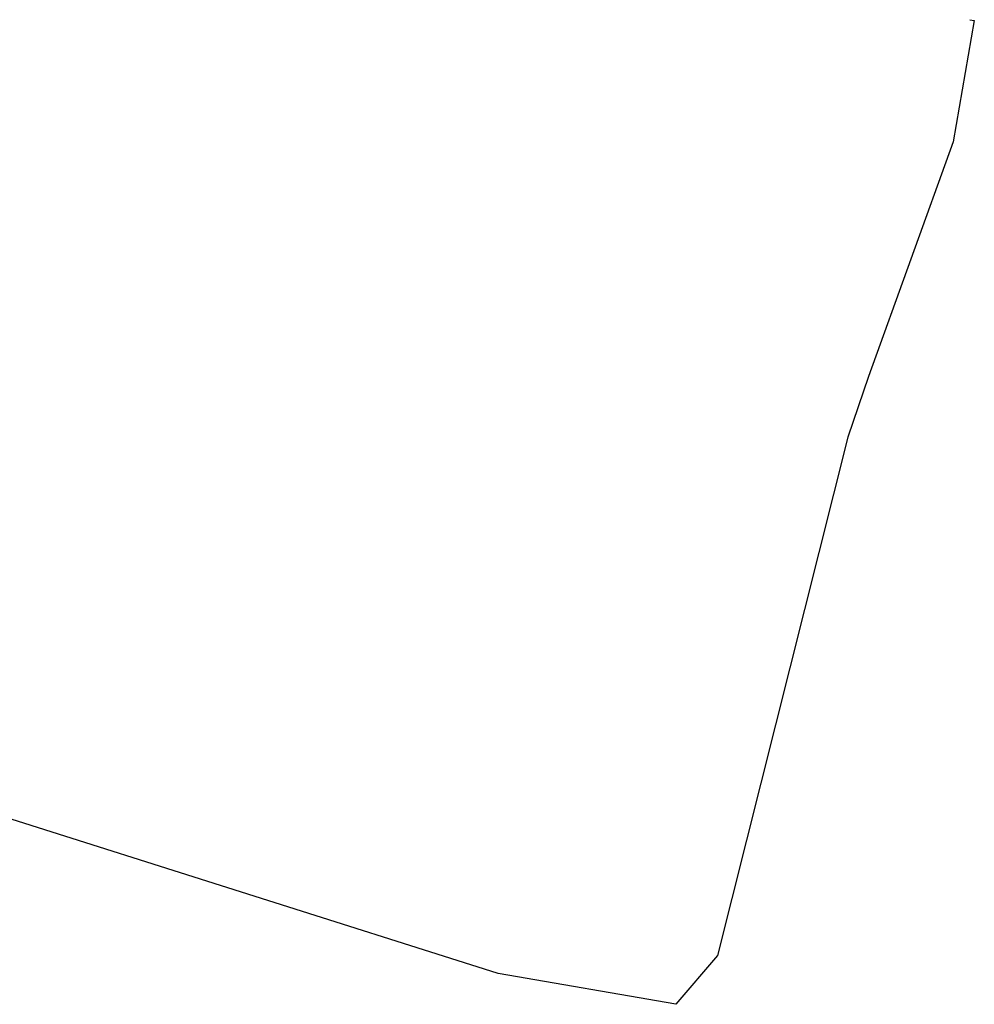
# Model space of a CAD drawing. Extents: x 1945528 to 1977779, y 1674768 to 1697044.
# Tile 20 of 23: x 1967015 to 1967755, y 1679793 to 1680557. Entities that reach past the tile are written whole.
import ezdxf

# ---------------------------------------------------------------- set-up
doc = ezdxf.new("R2010")
doc.units = 0
doc.header["$MEASUREMENT"] = 0
doc.linetypes.add('4001', pattern=[0])
doc.layers.add('area', color=6, linetype='Continuous', plot=False)
doc.layers.add('UZ_ENERGIA', color=10, linetype='Continuous')

# ---------------------------------------------------------------- blocks, each defined once
blk = doc.blocks.new('soc mdcp')
at = {"layer": 'UZ_ENERGIA', "color": 1, "linetype": '4001'}
for p, q in [((73.36, -44.33, 151.529), (73.196, -45.272, 151.532)), ((73.325, -44.324), (73.36, -44.33)), ((73.196, -45.272, 151.532), (72.54, -47.09, 151.472)), ((72.54, -47.09, 151.472), (72.38, -47.56, 151.333)), ((72.38, -47.56, 151.333), (71.37, -51.58, 151.454)), ((69.67, -51.72, 151.497), (65.12, -50.28, 151.643)), ((71.37, -51.58, 151.454), (71.046, -51.959, 151.522)), ((71.046, -51.959, 151.522), (69.67, -51.72, 151.497))]:
    blk.add_line(p, q, dxfattribs=at)

msp = doc.modelspace()

# ---------------------------------------------------------------- block references
at = {"layer": 'area', "xscale": 100, "yscale": 100, "zscale": 100}
msp.add_blockref('soc mdcp', (1960418.844, 1684989.251, -15084.1), dxfattribs=at)

doc.saveas('drawing.dxf')
